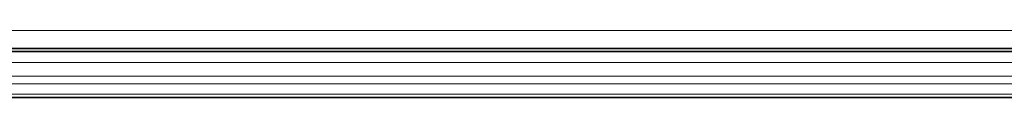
# Model space of a CAD drawing. Header units: millimetres. Extents: x 0 to 1118, y 0 to 864.
# Tile 27 of 85: x 301.77 to 360.73, y 130.29 to 134.29. Entities that reach past the tile are written whole.
import ezdxf

# ---------------------------------------------------------------- set-up
doc = ezdxf.new("R2010")
doc.units = ezdxf.units.MM

msp = doc.modelspace()

# ---------------------------------------------------------------- linework, layer by layer
at = {"color": 7, "linetype": 'Continuous', "lineweight": 18}
for p, q in [((198.892, 134.293), (445.095, 134.293)), ((199.377, 133.209), (444.61, 133.209)), ((199.377, 132.376), (444.61, 132.376)), ((199.377, 131.569), (444.61, 131.569)), ((199.377, 131.097), (444.61, 131.097)), ((199.377, 130.488), (444.61, 130.488))]:
    msp.add_line(p, q, dxfattribs=at)
at = {"color": 7, "linetype": 'Continuous', "lineweight": 35}
for p, q in [((198.892, 133.226), (445.095, 133.226)), ((199.377, 133.043), (444.61, 133.043)), ((199.377, 130.293), (444.61, 130.293))]:
    msp.add_line(p, q, dxfattribs=at)

doc.saveas('drawing.dxf')
